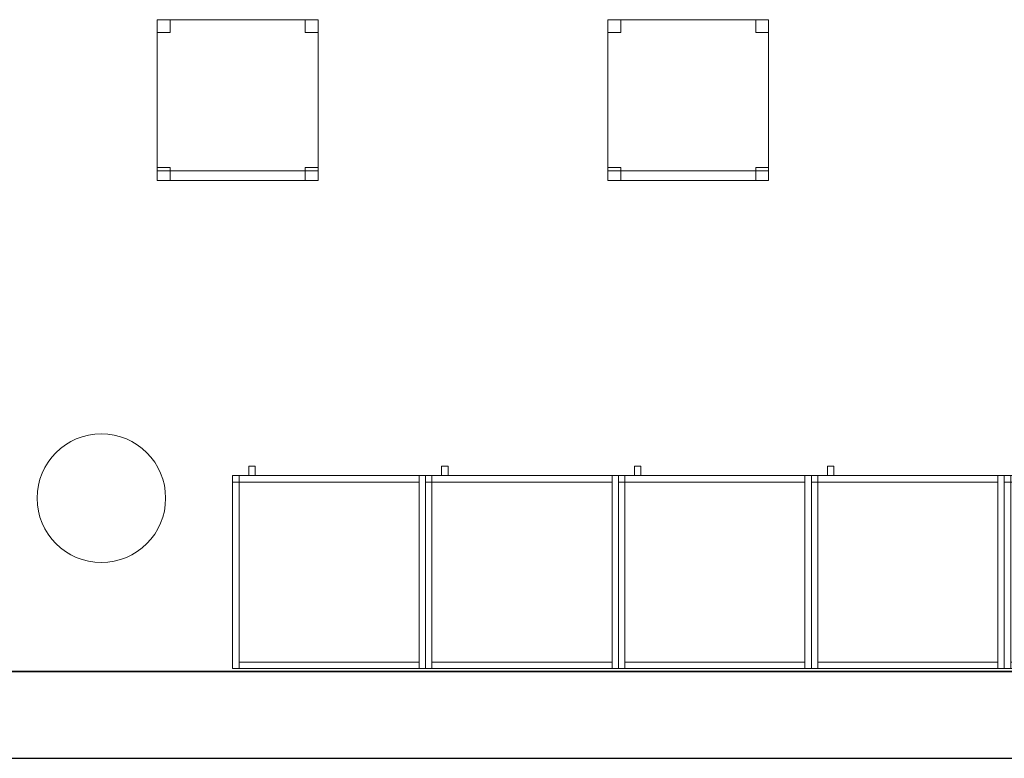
# Model space of a CAD drawing. Header units: metres. Extents: x 397.7 to 427.5, y 12.7 to 28.4.
# Tile 2 of 130: x 400.7 to 403.8, y 12.8 to 15.1. Entities that reach past the tile are written whole.
import ezdxf

# ---------------------------------------------------------------- set-up
doc = ezdxf.new("R2010")
doc.units = ezdxf.units.M
doc.layers.add('01_SUELOS', color=7, linetype='Continuous', lineweight=25, true_color=0x007f00)
for name, color, linetype, lineweight in [('02_MOBILIARIO', 7, 'Continuous', 18), ('A-COLS-____-MCUT', 7, 'Continuous', 18), ('A-COLS-____-OTLN', 7, 'Continuous', 18), ('A-DETL-____-MBND', 7, 'Continuous', 18), ('A-WALL-____-MCUT', 7, 'Continuous', 25), ('A-WALL-____-OTLN', 7, 'Continuous', 25), ('Mobiliario', 7, 'Continuous', 18)]:
    doc.layers.add(name, color=color, linetype=linetype, lineweight=lineweight)

# ---------------------------------------------------------------- blocks, each defined once
blk = doc.blocks.new('Family - Armai 60x60x60_P4-153703-07_CLI_AIRE_P4')
at = {"layer": 'A-DETL-____-MBND', "color": 253, "true_color": 0xaaaaaa}
for p, q in [((0.05, 0.6), (0.05, 0.63)), ((0.05, 0.63), (0.07, 0.63)), ((0.05, 0.6), (0.05, 0.63)), ((0.07, 0.63), (0.05, 0.63)), ((0.07, 0.63), (0.07, 0.6)), ((0.07, 0.6), (0.07, 0.63)), ((0, 0.6), (0.6, 0.6)), ((0.6, 0.6), (0, 0.6)), ((0, 0), (0, 0.6)), ((0, 0.6), (0, 0)), ((0, 0.6), (0.02, 0.6)), ((0.02, 0.6), (0, 0.6)), ((0, 0), (0, 0.6)), ((0, 0.6), (0, 0)), ((0, 0.6), (0.6, 0.6)), ((0.6, 0.6), (0, 0.6)), ((0, 0), (0, 0.6)), ((0, 0.6), (0, 0)), ((0, 0.58), (0, 0.6)), ((0, 0.6), (0, 0.58)), ((0, 0.6), (0.02, 0.6)), ((0.02, 0.6), (0, 0.6)), ((0.02, 0.58), (0.02, 0.6)), ((0.02, 0.6), (0.58, 0.6)), ((0.02, 0.58), (0.02, 0.6)), ((0.58, 0.6), (0.02, 0.6)), ((0.02, 0.6), (0.02, 0)), ((0.02, 0), (0.02, 0.6)), ((0.02, 0.6), (0.02, 0.58)), ((0.02, 0.6), (0.02, 0.58)), ((0.07, 0.6), (0.05, 0.6)), ((0.05, 0.6), (0.07, 0.6)), ((0.58, 0.6), (0.58, 0.58)), ((0.58, 0.58), (0.58, 0.6)), ((0.58, 0.6), (0.6, 0.6)), ((0.6, 0.6), (0.58, 0.6)), ((0.58, 0), (0.58, 0.6)), ((0.58, 0.6), (0.58, 0)), ((0.6, 0.6), (0.6, 0)), ((0.6, 0), (0.6, 0.6)), ((0.6, 0.6), (0.6, 0)), ((0.6, 0), (0.6, 0.6)), ((0.6, 0.6), (0.6, 0)), ((0.6, 0), (0.6, 0.6)), ((0.02, 0.58), (0, 0.58)), ((0, 0.58), (0.02, 0.58)), ((0.58, 0.58), (0.02, 0.58)), ((0.02, 0.58), (0.58, 0.58)), ((0.6, 0), (0, 0)), ((0, 0), (0.6, 0)), ((0.02, 0), (0, 0)), ((0.02, 0), (0, 0)), ((0.6, 0), (0, 0)), ((0, 0), (0.6, 0)), ((0.02, 0), (0.02, 0.02)), ((0.02, 0.02), (0.58, 0.02)), ((0.02, 0), (0.02, 0.02)), ((0.58, 0.02), (0.02, 0.02)), ((0.58, 0), (0.02, 0)), ((0.02, 0), (0.58, 0)), ((0.58, 0.02), (0.58, 0)), ((0.58, 0), (0.58, 0.02)), ((0.6, 0), (0.58, 0)), ((0.6, 0), (0.58, 0))]:
    blk.add_line(p, q, dxfattribs=at)
blk = doc.blocks.new('Family - Armai 60x60x60_P4-153759-07_CLI_AIRE_P4')
at = {"layer": 'A-DETL-____-MBND', "color": 253, "true_color": 0xaaaaaa}
for p, q in [((0.05, 0.6), (0.05, 0.63)), ((0.05, 0.63), (0.07, 0.63)), ((0.05, 0.6), (0.05, 0.63)), ((0.07, 0.63), (0.05, 0.63)), ((0.07, 0.63), (0.07, 0.6)), ((0.07, 0.6), (0.07, 0.63)), ((0, 0.6), (0.6, 0.6)), ((0.6, 0.6), (0, 0.6)), ((0, 0), (0, 0.6)), ((0, 0.6), (0, 0)), ((0, 0.58), (0, 0.6)), ((0, 0.6), (0, 0.58)), ((0, 0.6), (0.02, 0.6)), ((0.02, 0.6), (0, 0.6)), ((0, 0.6), (0.6, 0.6)), ((0.6, 0.6), (0, 0.6)), ((0, 0), (0, 0.6)), ((0, 0.6), (0, 0)), ((0, 0.6), (0.02, 0.6)), ((0.02, 0.6), (0, 0.6)), ((0, 0), (0, 0.6)), ((0, 0.6), (0, 0)), ((0.02, 0.58), (0.02, 0.6)), ((0.02, 0.6), (0.58, 0.6)), ((0.02, 0.58), (0.02, 0.6)), ((0.58, 0.6), (0.02, 0.6)), ((0.02, 0.6), (0.02, 0.58)), ((0.02, 0.6), (0.02, 0.58)), ((0.02, 0.6), (0.02, 0)), ((0.02, 0), (0.02, 0.6)), ((0.07, 0.6), (0.05, 0.6)), ((0.05, 0.6), (0.07, 0.6)), ((0.58, 0.6), (0.58, 0.58)), ((0.58, 0.58), (0.58, 0.6)), ((0.58, 0.6), (0.6, 0.6)), ((0.6, 0.6), (0.58, 0.6)), ((0.58, 0), (0.58, 0.6)), ((0.58, 0.6), (0.58, 0)), ((0.6, 0.6), (0.6, 0)), ((0.6, 0), (0.6, 0.6)), ((0.6, 0.6), (0.6, 0)), ((0.6, 0), (0.6, 0.6)), ((0.6, 0.6), (0.6, 0)), ((0.6, 0), (0.6, 0.6)), ((0.02, 0.58), (0, 0.58)), ((0, 0.58), (0.02, 0.58)), ((0.58, 0.58), (0.02, 0.58)), ((0.02, 0.58), (0.58, 0.58)), ((0.6, 0), (0, 0)), ((0, 0), (0.6, 0)), ((0.6, 0), (0, 0)), ((0, 0), (0.6, 0)), ((0.02, 0), (0, 0)), ((0.02, 0), (0, 0)), ((0.02, 0), (0.02, 0.02)), ((0.02, 0.02), (0.58, 0.02)), ((0.02, 0), (0.02, 0.02)), ((0.58, 0.02), (0.02, 0.02)), ((0.58, 0), (0.02, 0)), ((0.02, 0), (0.58, 0)), ((0.58, 0.02), (0.58, 0)), ((0.58, 0), (0.58, 0.02)), ((0.6, 0), (0.58, 0)), ((0.6, 0), (0.58, 0))]:
    blk.add_line(p, q, dxfattribs=at)
blk = doc.blocks.new('Family - Armai 60x60x60_P4-153880-07_CLI_AIRE_P4')
at = {"layer": '02_MOBILIARIO', "color": 253, "true_color": 0xaaaaaa}
for p, q in [((0, 0.6), (0, 0.58)), ((0, 0.6), (0.02, 0.6)), ((0.02, 0.6), (0, 0.6)), ((0, 0), (0, 0.6)), ((0, 0.6), (0.6, 0.6)), ((0.6, 0.6), (0, 0.6)), ((0, 0), (0, 0.6)), ((0, 0.6), (0, 0)), ((0.02, 0.6), (0.02, 0.58)), ((0.02, 0.6), (0.02, 0)), ((0.02, 0.58), (0.02, 0.6)), ((0.02, 0.6), (0.58, 0.6)), ((0.6, 0.6), (0.58, 0.6)), ((0.58, 0), (0.58, 0.6)), ((0.58, 0.58), (0.58, 0.6)), ((0.6, 0.6), (0.6, 0)), ((0.6, 0.6), (0.6, 0)), ((0.6, 0), (0.6, 0.6)), ((0.02, 0.58), (0, 0.58)), ((0.58, 0.58), (0.02, 0.58)), ((0.02, 0), (0, 0)), ((0.6, 0), (0, 0)), ((0, 0), (0.6, 0)), ((0.02, 0), (0.02, 0.02)), ((0.02, 0.02), (0.58, 0.02)), ((0.58, 0), (0.02, 0)), ((0.58, 0), (0.58, 0.02)), ((0.6, 0), (0.58, 0))]:
    blk.add_line(p, q, dxfattribs=at)
at = {"layer": 'Mobiliario', "color": 253, "true_color": 0xaaaaaa}
for p, q in [((0, 0.6), (0, 0.58)), ((0.02, 0.6), (0, 0.6)), ((0.02, 0.6), (0, 0.6)), ((0, 0.6), (0, 0)), ((0.02, 0.58), (0.02, 0.6)), ((0.02, 0), (0.02, 0.6)), ((0.58, 0.6), (0.02, 0.6)), ((0.02, 0.6), (0.02, 0.58)), ((0.6, 0.6), (0.58, 0.6)), ((0.58, 0.6), (0.58, 0)), ((0.58, 0.58), (0.58, 0.6)), ((0.6, 0), (0.6, 0.6)), ((0, 0.58), (0.02, 0.58)), ((0.02, 0.58), (0.58, 0.58)), ((0, 0), (0.02, 0)), ((0.58, 0.02), (0.02, 0.02)), ((0.02, 0.02), (0.02, 0)), ((0.02, 0), (0.58, 0)), ((0.58, 0), (0.58, 0.02)), ((0.58, 0), (0.6, 0))]:
    blk.add_line(p, q, dxfattribs=at)
blk = doc.blocks.new('Family - Armai 60x60x60_P4-153941-07_CLI_AIRE_P4')
at = {"layer": 'A-DETL-____-MBND', "color": 253, "true_color": 0xaaaaaa}
for p, q in [((0.05, 0.6), (0.05, 0.63)), ((0.05, 0.63), (0.07, 0.63)), ((0.05, 0.6), (0.05, 0.63)), ((0.07, 0.63), (0.05, 0.63)), ((0.07, 0.63), (0.07, 0.6)), ((0.07, 0.6), (0.07, 0.63)), ((0, 0.58), (0, 0.6)), ((0, 0.6), (0, 0.58)), ((0, 0.6), (0.02, 0.6)), ((0.02, 0.6), (0, 0.6)), ((0, 0.6), (0.02, 0.6)), ((0.02, 0.6), (0, 0.6)), ((0, 0), (0, 0.6)), ((0, 0.6), (0, 0)), ((0, 0.6), (0.6, 0.6)), ((0.6, 0.6), (0, 0.6)), ((0, 0), (0, 0.6)), ((0, 0.6), (0, 0)), ((0, 0.6), (0.6, 0.6)), ((0.6, 0.6), (0, 0.6)), ((0, 0), (0, 0.6)), ((0, 0.6), (0, 0)), ((0.02, 0.6), (0.02, 0.58)), ((0.02, 0.6), (0.02, 0.58)), ((0.02, 0.6), (0.02, 0)), ((0.02, 0), (0.02, 0.6)), ((0.02, 0.58), (0.02, 0.6)), ((0.02, 0.6), (0.58, 0.6)), ((0.02, 0.58), (0.02, 0.6)), ((0.58, 0.6), (0.02, 0.6)), ((0.07, 0.6), (0.05, 0.6)), ((0.05, 0.6), (0.07, 0.6)), ((0.58, 0.6), (0.6, 0.6)), ((0.6, 0.6), (0.58, 0.6)), ((0.58, 0), (0.58, 0.6)), ((0.58, 0.6), (0.58, 0)), ((0.58, 0.6), (0.58, 0.58)), ((0.58, 0.58), (0.58, 0.6)), ((0.6, 0.6), (0.6, 0)), ((0.6, 0), (0.6, 0.6)), ((0.6, 0.6), (0.6, 0)), ((0.6, 0), (0.6, 0.6)), ((0.6, 0.6), (0.6, 0)), ((0.6, 0), (0.6, 0.6)), ((0.02, 0.58), (0, 0.58)), ((0, 0.58), (0.02, 0.58)), ((0.58, 0.58), (0.02, 0.58)), ((0.02, 0.58), (0.58, 0.58)), ((0.02, 0), (0, 0)), ((0.02, 0), (0, 0)), ((0.6, 0), (0, 0)), ((0, 0), (0.6, 0)), ((0.6, 0), (0, 0)), ((0, 0), (0.6, 0)), ((0.02, 0), (0.02, 0.02)), ((0.02, 0.02), (0.58, 0.02)), ((0.02, 0), (0.02, 0.02)), ((0.58, 0.02), (0.02, 0.02)), ((0.58, 0), (0.02, 0)), ((0.02, 0), (0.58, 0)), ((0.58, 0.02), (0.58, 0)), ((0.58, 0), (0.58, 0.02)), ((0.6, 0), (0.58, 0)), ((0.6, 0), (0.58, 0))]:
    blk.add_line(p, q, dxfattribs=at)
blk = doc.blocks.new('Family - Armai 60x60x60_P4-153981-07_CLI_AIRE_P4')
at = {"layer": 'A-DETL-____-MBND', "color": 253, "true_color": 0xaaaaaa}
for p, q in [((0.05, 0.6), (0.05, 0.63)), ((0.05, 0.63), (0.07, 0.63)), ((0.05, 0.6), (0.05, 0.63)), ((0.07, 0.63), (0.05, 0.63)), ((0.07, 0.63), (0.07, 0.6)), ((0.07, 0.6), (0.07, 0.63)), ((0, 0.6), (0.6, 0.6)), ((0.6, 0.6), (0, 0.6)), ((0, 0), (0, 0.6)), ((0, 0.6), (0, 0)), ((0, 0.58), (0, 0.6)), ((0, 0.6), (0, 0.58)), ((0, 0.6), (0.02, 0.6)), ((0.02, 0.6), (0, 0.6)), ((0, 0.6), (0.6, 0.6)), ((0.6, 0.6), (0, 0.6)), ((0, 0), (0, 0.6)), ((0, 0.6), (0, 0)), ((0, 0.6), (0.02, 0.6)), ((0.02, 0.6), (0, 0.6)), ((0, 0), (0, 0.6)), ((0, 0.6), (0, 0)), ((0.02, 0.58), (0.02, 0.6)), ((0.02, 0.6), (0.58, 0.6)), ((0.02, 0.58), (0.02, 0.6)), ((0.58, 0.6), (0.02, 0.6)), ((0.02, 0.6), (0.02, 0.58)), ((0.02, 0.6), (0.02, 0.58)), ((0.02, 0.6), (0.02, 0)), ((0.02, 0), (0.02, 0.6)), ((0.07, 0.6), (0.05, 0.6)), ((0.05, 0.6), (0.07, 0.6)), ((0.58, 0.6), (0.6, 0.6)), ((0.6, 0.6), (0.58, 0.6)), ((0.58, 0), (0.58, 0.6)), ((0.58, 0.6), (0.58, 0)), ((0.58, 0.6), (0.58, 0.58)), ((0.58, 0.58), (0.58, 0.6)), ((0.6, 0.6), (0.6, 0)), ((0.6, 0), (0.6, 0.6)), ((0.6, 0.6), (0.6, 0)), ((0.6, 0), (0.6, 0.6)), ((0.6, 0.6), (0.6, 0)), ((0.6, 0), (0.6, 0.6)), ((0.02, 0.58), (0, 0.58)), ((0, 0.58), (0.02, 0.58)), ((0.58, 0.58), (0.02, 0.58)), ((0.02, 0.58), (0.58, 0.58)), ((0.6, 0), (0, 0)), ((0, 0), (0.6, 0)), ((0.6, 0), (0, 0)), ((0, 0), (0.6, 0)), ((0.02, 0), (0, 0)), ((0.02, 0), (0, 0)), ((0.02, 0), (0.02, 0.02)), ((0.02, 0.02), (0.58, 0.02)), ((0.02, 0), (0.02, 0.02)), ((0.58, 0.02), (0.02, 0.02)), ((0.58, 0), (0.02, 0)), ((0.02, 0), (0.58, 0)), ((0.58, 0.02), (0.58, 0)), ((0.58, 0), (0.58, 0.02)), ((0.6, 0), (0.58, 0)), ((0.6, 0), (0.58, 0))]:
    blk.add_line(p, q, dxfattribs=at)
blk = doc.blocks.new('Family - Armai 60x60x60_P4-154011-07_CLI_AIRE_P4')
at = {"layer": 'A-DETL-____-MBND', "color": 253, "true_color": 0xaaaaaa}
for p, q in [((0.05, 0.6), (0.05, 0.63)), ((0.05, 0.63), (0.07, 0.63)), ((0.05, 0.6), (0.05, 0.63)), ((0.07, 0.63), (0.05, 0.63)), ((0.07, 0.63), (0.07, 0.6)), ((0.07, 0.6), (0.07, 0.63)), ((0, 0.6), (0.6, 0.6)), ((0.6, 0.6), (0, 0.6)), ((0, 0), (0, 0.6)), ((0, 0.6), (0, 0)), ((0, 0.58), (0, 0.6)), ((0, 0.6), (0, 0.58)), ((0, 0.6), (0.02, 0.6)), ((0.02, 0.6), (0, 0.6)), ((0, 0.6), (0.6, 0.6)), ((0.6, 0.6), (0, 0.6)), ((0, 0), (0, 0.6)), ((0, 0.6), (0, 0)), ((0, 0.6), (0.02, 0.6)), ((0.02, 0.6), (0, 0.6)), ((0, 0), (0, 0.6)), ((0, 0.6), (0, 0)), ((0.02, 0.6), (0.02, 0.58)), ((0.02, 0.6), (0.02, 0.58)), ((0.02, 0.58), (0.02, 0.6)), ((0.02, 0.6), (0.58, 0.6)), ((0.02, 0.58), (0.02, 0.6)), ((0.58, 0.6), (0.02, 0.6)), ((0.02, 0.6), (0.02, 0)), ((0.02, 0), (0.02, 0.6)), ((0.07, 0.6), (0.05, 0.6)), ((0.05, 0.6), (0.07, 0.6)), ((0.58, 0.6), (0.58, 0.58)), ((0.58, 0.58), (0.58, 0.6)), ((0.58, 0.6), (0.6, 0.6)), ((0.6, 0.6), (0.58, 0.6)), ((0.58, 0), (0.58, 0.6)), ((0.58, 0.6), (0.58, 0)), ((0.6, 0.6), (0.6, 0)), ((0.6, 0), (0.6, 0.6)), ((0.6, 0.6), (0.6, 0)), ((0.6, 0), (0.6, 0.6)), ((0.6, 0.6), (0.6, 0)), ((0.6, 0), (0.6, 0.6)), ((0.02, 0.58), (0, 0.58)), ((0, 0.58), (0.02, 0.58)), ((0.58, 0.58), (0.02, 0.58)), ((0.02, 0.58), (0.58, 0.58)), ((0.6, 0), (0, 0)), ((0, 0), (0.6, 0)), ((0.6, 0), (0, 0)), ((0, 0), (0.6, 0)), ((0.02, 0), (0, 0)), ((0.02, 0), (0, 0)), ((0.02, 0), (0.02, 0.02)), ((0.02, 0.02), (0.58, 0.02)), ((0.02, 0), (0.02, 0.02)), ((0.58, 0.02), (0.02, 0.02)), ((0.58, 0), (0.02, 0)), ((0.02, 0), (0.58, 0)), ((0.58, 0.02), (0.58, 0)), ((0.58, 0), (0.58, 0.02)), ((0.6, 0), (0.58, 0)), ((0.6, 0), (0.58, 0))]:
    blk.add_line(p, q, dxfattribs=at)
blk = doc.blocks.new('Family - Armai 60x60x60_P4-154033-07_CLI_AIRE_P4')
at = {"layer": '02_MOBILIARIO', "color": 253, "true_color": 0xaaaaaa}
for p, q in [((0, 0.6), (0, 0.58)), ((0, 0.6), (0.02, 0.6)), ((0.02, 0.6), (0, 0.6)), ((0, 0), (0, 0.6)), ((0, 0.6), (0.6, 0.6)), ((0.6, 0.6), (0, 0.6)), ((0, 0), (0, 0.6)), ((0, 0.6), (0, 0)), ((0.02, 0.6), (0.02, 0.58)), ((0.02, 0.58), (0.02, 0.6)), ((0.02, 0.6), (0.58, 0.6)), ((0.02, 0.6), (0.02, 0)), ((0.58, 0.58), (0.58, 0.6)), ((0.6, 0.6), (0.58, 0.6)), ((0.58, 0), (0.58, 0.6)), ((0.6, 0.6), (0.6, 0)), ((0.6, 0.6), (0.6, 0)), ((0.6, 0), (0.6, 0.6)), ((0.02, 0.58), (0, 0.58)), ((0.58, 0.58), (0.02, 0.58)), ((0.02, 0), (0, 0)), ((0.6, 0), (0, 0)), ((0, 0), (0.6, 0)), ((0.02, 0), (0.02, 0.02)), ((0.02, 0.02), (0.58, 0.02)), ((0.58, 0), (0.02, 0)), ((0.58, 0), (0.58, 0.02)), ((0.6, 0), (0.58, 0))]:
    blk.add_line(p, q, dxfattribs=at)
at = {"layer": 'Mobiliario', "color": 253, "true_color": 0xaaaaaa}
for p, q in [((0, 0.6), (0, 0.58)), ((0.02, 0.6), (0, 0.6)), ((0.02, 0.6), (0, 0.6)), ((0, 0.6), (0, 0)), ((0.02, 0.58), (0.02, 0.6)), ((0.58, 0.6), (0.02, 0.6)), ((0.02, 0.6), (0.02, 0.58)), ((0.02, 0), (0.02, 0.6)), ((0.58, 0.58), (0.58, 0.6)), ((0.6, 0.6), (0.58, 0.6)), ((0.58, 0.6), (0.58, 0)), ((0.6, 0), (0.6, 0.6)), ((0, 0.58), (0.02, 0.58)), ((0.02, 0.58), (0.58, 0.58)), ((0, 0), (0.02, 0)), ((0.58, 0.02), (0.02, 0.02)), ((0.02, 0.02), (0.02, 0)), ((0.02, 0), (0.58, 0)), ((0.58, 0), (0.58, 0.02)), ((0.58, 0), (0.6, 0))]:
    blk.add_line(p, q, dxfattribs=at)
blk = doc.blocks.new('Family - Armai 60x60x60_P4-154128-07_CLI_AIRE_P4')
at = {"layer": '02_MOBILIARIO', "color": 253, "true_color": 0xaaaaaa}
for p, q in [((0, 0.6), (0.6, 0.6)), ((0.6, 0.6), (0, 0.6)), ((0, 0), (0, 0.6)), ((0, 0.6), (0, 0)), ((0.02, 0.6), (0, 0.6)), ((0, 0), (0, 0.6)), ((0, 0.6), (0, 0.58)), ((0, 0.6), (0.02, 0.6)), ((0.02, 0.58), (0.02, 0.6)), ((0.02, 0.6), (0.58, 0.6)), ((0.02, 0.6), (0.02, 0)), ((0.02, 0.6), (0.02, 0.58)), ((0.6, 0.6), (0.58, 0.6)), ((0.58, 0), (0.58, 0.6)), ((0.58, 0.58), (0.58, 0.6)), ((0.6, 0.6), (0.6, 0)), ((0.6, 0.6), (0.6, 0)), ((0.6, 0), (0.6, 0.6)), ((0.02, 0.58), (0, 0.58)), ((0.58, 0.58), (0.02, 0.58)), ((0.6, 0), (0, 0)), ((0, 0), (0.6, 0)), ((0.02, 0), (0, 0)), ((0.02, 0), (0.02, 0.02)), ((0.02, 0.02), (0.58, 0.02)), ((0.58, 0), (0.02, 0)), ((0.58, 0), (0.58, 0.02)), ((0.6, 0), (0.58, 0))]:
    blk.add_line(p, q, dxfattribs=at)
at = {"layer": 'Mobiliario', "color": 253, "true_color": 0xaaaaaa}
for p, q in [((0.02, 0.6), (0, 0.6)), ((0, 0.6), (0, 0)), ((0, 0.6), (0, 0.58)), ((0.02, 0.6), (0, 0.6)), ((0.58, 0.6), (0.02, 0.6)), ((0.02, 0.6), (0.02, 0.58)), ((0.02, 0), (0.02, 0.6)), ((0.02, 0.58), (0.02, 0.6)), ((0.6, 0.6), (0.58, 0.6)), ((0.58, 0.6), (0.58, 0)), ((0.58, 0.58), (0.58, 0.6)), ((0.6, 0), (0.6, 0.6)), ((0, 0.58), (0.02, 0.58)), ((0.02, 0.58), (0.58, 0.58)), ((0, 0), (0.02, 0)), ((0.58, 0.02), (0.02, 0.02)), ((0.02, 0.02), (0.02, 0)), ((0.02, 0), (0.58, 0)), ((0.58, 0), (0.58, 0.02)), ((0.58, 0), (0.6, 0))]:
    blk.add_line(p, q, dxfattribs=at)
blk = doc.blocks.new('Family - Mur P4-154190-07_CLI_AIRE_P4')
at = {"layer": 'A-WALL-____-MCUT', "color": 253, "true_color": 0xaaaaaa}
for p, q in [((25.4717, 0.27), (0.0535, 0.27)), ((0, 0), (25.4157, 0))]:
    blk.add_line(p, q, dxfattribs=at)
at = {"layer": 'A-WALL-____-OTLN', "color": 253, "true_color": 0xaaaaaa}
for p, q in [((25.4717, 0.27), (0.0535, 0.27)), ((0, 0), (25.4157, 0))]:
    blk.add_line(p, q, dxfattribs=at)
at = {"layer": 'A-WALL-____-OTLN', "color": 253, "lineweight": 18, "true_color": 0xaaaaaa}
blk.add_line((0, 0), (25.4157, 0), dxfattribs=at)
blk = doc.blocks.new('Family - Armai 60x60x60_P4-154202-07_CLI_AIRE_P4')
at = {"layer": '02_MOBILIARIO', "color": 253, "true_color": 0xaaaaaa}
for p, q in [((0.02, 0.6), (0, 0.6)), ((0, 0), (0, 0.6)), ((0, 0.6), (0.6, 0.6)), ((0.6, 0.6), (0, 0.6)), ((0, 0), (0, 0.6)), ((0, 0.6), (0, 0)), ((0, 0.6), (0, 0.58)), ((0, 0.6), (0.02, 0.6)), ((0.02, 0.6), (0.02, 0)), ((0.02, 0.6), (0.02, 0.58)), ((0.02, 0.58), (0.02, 0.6)), ((0.02, 0.6), (0.58, 0.6)), ((0.58, 0.58), (0.58, 0.6)), ((0.6, 0.6), (0.58, 0.6)), ((0.58, 0), (0.58, 0.6)), ((0.6, 0.6), (0.6, 0)), ((0.6, 0), (0.6, 0.6)), ((0.6, 0.6), (0.6, 0)), ((0.02, 0.58), (0, 0.58)), ((0.58, 0.58), (0.02, 0.58)), ((0.02, 0), (0, 0)), ((0.6, 0), (0, 0)), ((0, 0), (0.6, 0)), ((0.02, 0), (0.02, 0.02)), ((0.02, 0.02), (0.58, 0.02)), ((0.58, 0), (0.02, 0)), ((0.58, 0), (0.58, 0.02)), ((0.6, 0), (0.58, 0))]:
    blk.add_line(p, q, dxfattribs=at)
at = {"layer": 'Mobiliario', "color": 253, "true_color": 0xaaaaaa}
for p, q in [((0.02, 0.6), (0, 0.6)), ((0, 0.6), (0, 0)), ((0, 0.6), (0, 0.58)), ((0.02, 0.6), (0, 0.6)), ((0.02, 0), (0.02, 0.6)), ((0.02, 0.58), (0.02, 0.6)), ((0.58, 0.6), (0.02, 0.6)), ((0.02, 0.6), (0.02, 0.58)), ((0.58, 0.58), (0.58, 0.6)), ((0.6, 0.6), (0.58, 0.6)), ((0.58, 0.6), (0.58, 0)), ((0.6, 0), (0.6, 0.6)), ((0, 0.58), (0.02, 0.58)), ((0.02, 0.58), (0.58, 0.58)), ((0, 0), (0.02, 0)), ((0.58, 0.02), (0.02, 0.02)), ((0.02, 0.02), (0.02, 0)), ((0.02, 0), (0.58, 0)), ((0.58, 0), (0.58, 0.02)), ((0.58, 0), (0.6, 0))]:
    blk.add_line(p, q, dxfattribs=at)
blk = doc.blocks.new('Family - Armai 60x60x60_P4-154215-07_CLI_AIRE_P4')
at = {"layer": '02_MOBILIARIO', "color": 253, "true_color": 0xaaaaaa}
for p, q in [((0, 0.6), (0.6, 0.6)), ((0.6, 0.6), (0, 0.6)), ((0, 0), (0, 0.6)), ((0, 0.6), (0, 0)), ((0.02, 0.6), (0, 0.6)), ((0, 0), (0, 0.6)), ((0, 0.6), (0, 0.58)), ((0, 0.6), (0.02, 0.6)), ((0.02, 0.58), (0.02, 0.6)), ((0.02, 0.6), (0.58, 0.6)), ((0.02, 0.6), (0.02, 0)), ((0.02, 0.6), (0.02, 0.58)), ((0.58, 0.58), (0.58, 0.6)), ((0.6, 0.6), (0.58, 0.6)), ((0.58, 0), (0.58, 0.6)), ((0.6, 0.6), (0.6, 0)), ((0.6, 0), (0.6, 0.6)), ((0.6, 0.6), (0.6, 0)), ((0.02, 0.58), (0, 0.58)), ((0.58, 0.58), (0.02, 0.58)), ((0.6, 0), (0, 0)), ((0, 0), (0.6, 0)), ((0.02, 0), (0, 0)), ((0.02, 0), (0.02, 0.02)), ((0.02, 0.02), (0.58, 0.02)), ((0.58, 0), (0.02, 0)), ((0.58, 0), (0.58, 0.02)), ((0.6, 0), (0.58, 0))]:
    blk.add_line(p, q, dxfattribs=at)
at = {"layer": 'Mobiliario', "color": 253, "true_color": 0xaaaaaa}
for p, q in [((0.02, 0.6), (0, 0.6)), ((0, 0.6), (0, 0)), ((0, 0.6), (0, 0.58)), ((0.02, 0.6), (0, 0.6)), ((0.58, 0.6), (0.02, 0.6)), ((0.02, 0.6), (0.02, 0.58)), ((0.02, 0), (0.02, 0.6)), ((0.02, 0.58), (0.02, 0.6)), ((0.58, 0.58), (0.58, 0.6)), ((0.6, 0.6), (0.58, 0.6)), ((0.58, 0.6), (0.58, 0)), ((0.6, 0), (0.6, 0.6)), ((0, 0.58), (0.02, 0.58)), ((0.02, 0.58), (0.58, 0.58)), ((0, 0), (0.02, 0)), ((0.58, 0.02), (0.02, 0.02)), ((0.02, 0.02), (0.02, 0)), ((0.02, 0), (0.58, 0)), ((0.58, 0), (0.58, 0.02)), ((0.58, 0), (0.6, 0))]:
    blk.add_line(p, q, dxfattribs=at)
blk = doc.blocks.new('Family - Armai 60x60x60_P4-154371-07_CLI_AIRE_P4')
at = {"layer": 'A-DETL-____-MBND', "color": 253, "true_color": 0xaaaaaa}
for p, q in [((0.05, 0.6), (0.05, 0.63)), ((0.05, 0.63), (0.07, 0.63)), ((0.05, 0.6), (0.05, 0.63)), ((0.07, 0.63), (0.05, 0.63)), ((0.07, 0.63), (0.07, 0.6)), ((0.07, 0.6), (0.07, 0.63)), ((0, 0.6), (0.6, 0.6)), ((0.6, 0.6), (0, 0.6)), ((0, 0), (0, 0.6)), ((0, 0.6), (0, 0)), ((0, 0.58), (0, 0.6)), ((0, 0.6), (0, 0.58)), ((0, 0.6), (0.02, 0.6)), ((0.02, 0.6), (0, 0.6)), ((0, 0.6), (0.02, 0.6)), ((0.02, 0.6), (0, 0.6)), ((0, 0), (0, 0.6)), ((0, 0.6), (0, 0)), ((0, 0.6), (0.6, 0.6)), ((0.6, 0.6), (0, 0.6)), ((0, 0), (0, 0.6)), ((0, 0.6), (0, 0)), ((0.02, 0.58), (0.02, 0.6)), ((0.02, 0.6), (0.58, 0.6)), ((0.02, 0.58), (0.02, 0.6)), ((0.58, 0.6), (0.02, 0.6)), ((0.02, 0.6), (0.02, 0.58)), ((0.02, 0.6), (0.02, 0.58)), ((0.02, 0.6), (0.02, 0)), ((0.02, 0), (0.02, 0.6)), ((0.07, 0.6), (0.05, 0.6)), ((0.05, 0.6), (0.07, 0.6)), ((0.58, 0.6), (0.58, 0.58)), ((0.58, 0.58), (0.58, 0.6)), ((0.58, 0.6), (0.6, 0.6)), ((0.6, 0.6), (0.58, 0.6)), ((0.58, 0), (0.58, 0.6)), ((0.58, 0.6), (0.58, 0)), ((0.6, 0.6), (0.6, 0)), ((0.6, 0), (0.6, 0.6)), ((0.6, 0.6), (0.6, 0)), ((0.6, 0), (0.6, 0.6)), ((0.6, 0.6), (0.6, 0)), ((0.6, 0), (0.6, 0.6)), ((0.02, 0.58), (0, 0.58)), ((0, 0.58), (0.02, 0.58)), ((0.58, 0.58), (0.02, 0.58)), ((0.02, 0.58), (0.58, 0.58)), ((0.6, 0), (0, 0)), ((0, 0), (0.6, 0)), ((0.02, 0), (0, 0)), ((0.02, 0), (0, 0)), ((0.6, 0), (0, 0)), ((0, 0), (0.6, 0)), ((0.02, 0), (0.02, 0.02)), ((0.02, 0.02), (0.58, 0.02)), ((0.02, 0), (0.02, 0.02)), ((0.58, 0.02), (0.02, 0.02)), ((0.58, 0), (0.02, 0)), ((0.02, 0), (0.58, 0)), ((0.58, 0.02), (0.58, 0)), ((0.58, 0), (0.58, 0.02)), ((0.6, 0), (0.58, 0)), ((0.6, 0), (0.58, 0))]:
    blk.add_line(p, q, dxfattribs=at)
blk = doc.blocks.new('Family - Cadira d_Oficina_P4-154418-07_CLI_AIRE_P4')
at = {"layer": 'A-DETL-____-MBND', "color": 253, "true_color": 0xaaaaaa}
for p, q in [((0, 0.46), (0, 0.5)), ((0, 0.5), (0.04, 0.5)), ((0.04, 0.5), (0, 0.5)), ((0, 0.5), (0, 0.46)), ((0, 0.5), (0.5, 0.5)), ((0, 0), (0, 0.5)), ((0.5, 0.5), (0, 0.5)), ((0, 0.5), (0, 0)), ((0.04, 0.5), (0.04, 0.46)), ((0.04, 0.46), (0.04, 0.5)), ((0.46, 0.46), (0.46, 0.5)), ((0.46, 0.5), (0.5, 0.5)), ((0.5, 0.5), (0.46, 0.5)), ((0.46, 0.5), (0.46, 0.46)), ((0.5, 0.5), (0.5, 0.46)), ((0.5, 0.46), (0.5, 0.5)), ((0.5, 0.5), (0.5, 0)), ((0.5, 0), (0.5, 0.5)), ((0.04, 0.46), (0, 0.46)), ((0, 0.46), (0.04, 0.46)), ((0.5, 0.46), (0.46, 0.46)), ((0.46, 0.46), (0.5, 0.46)), ((0, 0), (0, 0.04)), ((0, 0.04), (0.04, 0.04)), ((0.04, 0.04), (0, 0.04)), ((0, 0.04), (0, 0)), ((0.04, 0.04), (0.04, 0)), ((0.04, 0), (0.04, 0.04)), ((0.46, 0), (0.46, 0.04)), ((0.46, 0.04), (0.5, 0.04)), ((0.5, 0.04), (0.46, 0.04)), ((0.46, 0.04), (0.46, 0)), ((0.5, 0.04), (0.5, 0)), ((0.5, 0), (0.5, 0.04)), ((0, 0), (0, 0.03)), ((0, 0.03), (0.5, 0.03)), ((0.5, 0.03), (0, 0.03)), ((0, 0.03), (0, 0)), ((0.5, 0), (0, 0)), ((0, 0), (0.5, 0)), ((0.04, 0), (0, 0)), ((0, 0), (0.04, 0)), ((0.5, 0), (0.46, 0)), ((0.5, 0.03), (0.5, 0)), ((0.5, 0), (0.5, 0.03)), ((0, 0), (0.5, 0)), ((0.5, 0), (0, 0)), ((0.46, 0), (0.5, 0))]:
    blk.add_line(p, q, dxfattribs=at)
blk = doc.blocks.new('Family - Armai 60x60x60_P4-154459-07_CLI_AIRE_P4')
at = {"layer": 'A-DETL-____-MBND', "color": 253, "true_color": 0xaaaaaa}
for p, q in [((0.05, 0.6), (0.05, 0.63)), ((0.05, 0.63), (0.07, 0.63)), ((0.05, 0.6), (0.05, 0.63)), ((0.07, 0.63), (0.05, 0.63)), ((0.07, 0.63), (0.07, 0.6)), ((0.07, 0.6), (0.07, 0.63)), ((0, 0.6), (0.02, 0.6)), ((0.02, 0.6), (0, 0.6)), ((0, 0), (0, 0.6)), ((0, 0.6), (0, 0)), ((0, 0.6), (0.6, 0.6)), ((0.6, 0.6), (0, 0.6)), ((0, 0), (0, 0.6)), ((0, 0.6), (0, 0)), ((0, 0.58), (0, 0.6)), ((0, 0.6), (0, 0.58)), ((0, 0.6), (0.02, 0.6)), ((0.02, 0.6), (0, 0.6)), ((0, 0.6), (0.6, 0.6)), ((0.6, 0.6), (0, 0.6)), ((0, 0), (0, 0.6)), ((0, 0.6), (0, 0)), ((0.02, 0.58), (0.02, 0.6)), ((0.02, 0.6), (0.58, 0.6)), ((0.02, 0.58), (0.02, 0.6)), ((0.58, 0.6), (0.02, 0.6)), ((0.02, 0.6), (0.02, 0)), ((0.02, 0), (0.02, 0.6)), ((0.02, 0.6), (0.02, 0.58)), ((0.02, 0.6), (0.02, 0.58)), ((0.07, 0.6), (0.05, 0.6)), ((0.05, 0.6), (0.07, 0.6)), ((0.58, 0.6), (0.58, 0.58)), ((0.58, 0.58), (0.58, 0.6)), ((0.58, 0.6), (0.6, 0.6)), ((0.6, 0.6), (0.58, 0.6)), ((0.58, 0), (0.58, 0.6)), ((0.58, 0.6), (0.58, 0)), ((0.6, 0.6), (0.6, 0)), ((0.6, 0), (0.6, 0.6)), ((0.6, 0.6), (0.6, 0)), ((0.6, 0), (0.6, 0.6)), ((0.6, 0.6), (0.6, 0)), ((0.6, 0), (0.6, 0.6)), ((0.02, 0.58), (0, 0.58)), ((0, 0.58), (0.02, 0.58)), ((0.58, 0.58), (0.02, 0.58)), ((0.02, 0.58), (0.58, 0.58)), ((0.02, 0), (0, 0)), ((0.02, 0), (0, 0)), ((0.6, 0), (0, 0)), ((0, 0), (0.6, 0)), ((0.6, 0), (0, 0)), ((0, 0), (0.6, 0)), ((0.02, 0), (0.02, 0.02)), ((0.02, 0.02), (0.58, 0.02)), ((0.02, 0), (0.02, 0.02)), ((0.58, 0.02), (0.02, 0.02)), ((0.58, 0), (0.02, 0)), ((0.02, 0), (0.58, 0)), ((0.58, 0.02), (0.58, 0)), ((0.58, 0), (0.58, 0.02)), ((0.6, 0), (0.58, 0)), ((0.6, 0), (0.58, 0))]:
    blk.add_line(p, q, dxfattribs=at)
blk = doc.blocks.new('Family - Cadira d_Oficina_P4-154464-07_CLI_AIRE_P4')
at = {"layer": 'A-DETL-____-MBND', "color": 253, "true_color": 0xaaaaaa}
for p, q in [((0, 0.46), (0, 0.5)), ((0, 0.5), (0.04, 0.5)), ((0.04, 0.5), (0, 0.5)), ((0, 0.5), (0, 0.46)), ((0, 0.5), (0.5, 0.5)), ((0, 0), (0, 0.5)), ((0.5, 0.5), (0, 0.5)), ((0, 0.5), (0, 0)), ((0.04, 0.5), (0.04, 0.46)), ((0.04, 0.46), (0.04, 0.5)), ((0.46, 0.46), (0.46, 0.5)), ((0.46, 0.5), (0.5, 0.5)), ((0.5, 0.5), (0.46, 0.5)), ((0.46, 0.5), (0.46, 0.46)), ((0.5, 0.5), (0.5, 0.46)), ((0.5, 0.46), (0.5, 0.5)), ((0.5, 0.5), (0.5, 0)), ((0.5, 0), (0.5, 0.5)), ((0.04, 0.46), (0, 0.46)), ((0, 0.46), (0.04, 0.46)), ((0.5, 0.46), (0.46, 0.46)), ((0.46, 0.46), (0.5, 0.46)), ((0, 0), (0, 0.04)), ((0, 0.04), (0.04, 0.04)), ((0.04, 0.04), (0, 0.04)), ((0, 0.04), (0, 0)), ((0.04, 0.04), (0.04, 0)), ((0.04, 0), (0.04, 0.04)), ((0.46, 0), (0.46, 0.04)), ((0.46, 0.04), (0.5, 0.04)), ((0.5, 0.04), (0.46, 0.04)), ((0.46, 0.04), (0.46, 0)), ((0.5, 0.04), (0.5, 0)), ((0.5, 0), (0.5, 0.04)), ((0, 0), (0, 0.03)), ((0, 0.03), (0.5, 0.03)), ((0.5, 0.03), (0, 0.03)), ((0, 0.03), (0, 0)), ((0.5, 0), (0, 0)), ((0.04, 0), (0, 0)), ((0, 0), (0.04, 0)), ((0, 0), (0.5, 0)), ((0.5, 0), (0.46, 0)), ((0.5, 0.03), (0.5, 0)), ((0.5, 0), (0.5, 0.03)), ((0, 0), (0.5, 0)), ((0.5, 0), (0, 0)), ((0.46, 0), (0.5, 0))]:
    blk.add_line(p, q, dxfattribs=at)
blk = doc.blocks.new('Family - Pilar P4-154468-07_CLI_AIRE_P4')
at = {"layer": 'A-COLS-____-MCUT', "color": 253, "true_color": 0xaaaaaa}
for start, end in [(360, 180), (180, 360)]:
    blk.add_arc((0.2, 0.2), 0.2, start, end, dxfattribs=at)
at = {"layer": 'A-COLS-____-OTLN', "color": 253, "true_color": 0xaaaaaa}
for start, end in [(360, 180), (180, 360)]:
    blk.add_arc((0.2, 0.2), 0.2, start, end, dxfattribs=at)
blk = doc.blocks.new('Family - Armai 60x60x60_P4-154478-07_CLI_AIRE_P4')
at = {"layer": 'A-DETL-____-MBND', "color": 253, "true_color": 0xaaaaaa}
for p, q in [((0.05, 0.6), (0.05, 0.63)), ((0.05, 0.63), (0.07, 0.63)), ((0.05, 0.6), (0.05, 0.63)), ((0.07, 0.63), (0.05, 0.63)), ((0.07, 0.63), (0.07, 0.6)), ((0.07, 0.6), (0.07, 0.63)), ((0, 0.6), (0.02, 0.6)), ((0.02, 0.6), (0, 0.6)), ((0, 0), (0, 0.6)), ((0, 0.6), (0, 0)), ((0, 0.58), (0, 0.6)), ((0, 0.6), (0, 0.58)), ((0, 0.6), (0.02, 0.6)), ((0.02, 0.6), (0, 0.6)), ((0, 0.6), (0.6, 0.6)), ((0.6, 0.6), (0, 0.6)), ((0, 0), (0, 0.6)), ((0, 0.6), (0, 0)), ((0, 0.6), (0.6, 0.6)), ((0.6, 0.6), (0, 0.6)), ((0, 0), (0, 0.6)), ((0, 0.6), (0, 0)), ((0.02, 0.6), (0.02, 0)), ((0.02, 0), (0.02, 0.6)), ((0.02, 0.58), (0.02, 0.6)), ((0.02, 0.6), (0.58, 0.6)), ((0.02, 0.58), (0.02, 0.6)), ((0.58, 0.6), (0.02, 0.6)), ((0.02, 0.6), (0.02, 0.58)), ((0.02, 0.6), (0.02, 0.58)), ((0.07, 0.6), (0.05, 0.6)), ((0.05, 0.6), (0.07, 0.6)), ((0.58, 0.6), (0.6, 0.6)), ((0.6, 0.6), (0.58, 0.6)), ((0.58, 0), (0.58, 0.6)), ((0.58, 0.6), (0.58, 0)), ((0.58, 0.6), (0.58, 0.58)), ((0.58, 0.58), (0.58, 0.6)), ((0.6, 0.6), (0.6, 0)), ((0.6, 0), (0.6, 0.6)), ((0.6, 0.6), (0.6, 0)), ((0.6, 0), (0.6, 0.6)), ((0.6, 0.6), (0.6, 0)), ((0.6, 0), (0.6, 0.6)), ((0.02, 0.58), (0, 0.58)), ((0, 0.58), (0.02, 0.58)), ((0.58, 0.58), (0.02, 0.58)), ((0.02, 0.58), (0.58, 0.58)), ((0.02, 0), (0, 0)), ((0.02, 0), (0, 0)), ((0.6, 0), (0, 0)), ((0, 0), (0.6, 0)), ((0.6, 0), (0, 0)), ((0, 0), (0.6, 0)), ((0.02, 0), (0.02, 0.02)), ((0.02, 0.02), (0.58, 0.02)), ((0.02, 0), (0.02, 0.02)), ((0.58, 0.02), (0.02, 0.02)), ((0.58, 0), (0.02, 0)), ((0.02, 0), (0.58, 0)), ((0.58, 0.02), (0.58, 0)), ((0.58, 0), (0.58, 0.02)), ((0.6, 0), (0.58, 0)), ((0.6, 0), (0.58, 0))]:
    blk.add_line(p, q, dxfattribs=at)
blk = doc.blocks.new('Family - LONDR55-XX_ZZ-ARQ-CAA-M3D-Londres55-154484-07_CLI_AIRE_P4')
at = {"layer": '01_SUELOS', "color": 9, "true_color": 0xaad4aa}
for p, q in [((0, 0), (25.4182, 0)), ((25.4182, 0), (0, 0))]:
    blk.add_line(p, q, dxfattribs=at)
blk = doc.blocks.new('Family - Armai 60x60x60_P4-154505-07_CLI_AIRE_P4')
at = {"layer": 'A-DETL-____-MBND', "color": 253, "true_color": 0xaaaaaa}
for p, q in [((0.05, 0.6), (0.05, 0.63)), ((0.05, 0.63), (0.07, 0.63)), ((0.05, 0.6), (0.05, 0.63)), ((0.07, 0.63), (0.05, 0.63)), ((0.07, 0.63), (0.07, 0.6)), ((0.07, 0.6), (0.07, 0.63)), ((0, 0.6), (0.6, 0.6)), ((0.6, 0.6), (0, 0.6)), ((0, 0), (0, 0.6)), ((0, 0.6), (0, 0)), ((0, 0.58), (0, 0.6)), ((0, 0.6), (0, 0.58)), ((0, 0.6), (0.02, 0.6)), ((0.02, 0.6), (0, 0.6)), ((0, 0.6), (0.6, 0.6)), ((0.6, 0.6), (0, 0.6)), ((0, 0), (0, 0.6)), ((0, 0.6), (0, 0)), ((0, 0.6), (0.02, 0.6)), ((0.02, 0.6), (0, 0.6)), ((0, 0), (0, 0.6)), ((0, 0.6), (0, 0)), ((0.02, 0.6), (0.02, 0.58)), ((0.02, 0.6), (0.02, 0.58)), ((0.02, 0.6), (0.02, 0)), ((0.02, 0), (0.02, 0.6)), ((0.02, 0.58), (0.02, 0.6)), ((0.02, 0.6), (0.58, 0.6)), ((0.02, 0.58), (0.02, 0.6)), ((0.58, 0.6), (0.02, 0.6)), ((0.07, 0.6), (0.05, 0.6)), ((0.05, 0.6), (0.07, 0.6)), ((0.58, 0.6), (0.6, 0.6)), ((0.6, 0.6), (0.58, 0.6)), ((0.58, 0), (0.58, 0.6)), ((0.58, 0.6), (0.58, 0)), ((0.58, 0.6), (0.58, 0.58)), ((0.58, 0.58), (0.58, 0.6)), ((0.6, 0.6), (0.6, 0)), ((0.6, 0), (0.6, 0.6)), ((0.6, 0.6), (0.6, 0)), ((0.6, 0), (0.6, 0.6)), ((0.6, 0.6), (0.6, 0)), ((0.6, 0), (0.6, 0.6)), ((0.02, 0.58), (0, 0.58)), ((0, 0.58), (0.02, 0.58)), ((0.58, 0.58), (0.02, 0.58)), ((0.02, 0.58), (0.58, 0.58)), ((0.6, 0), (0, 0)), ((0, 0), (0.6, 0)), ((0.6, 0), (0, 0)), ((0, 0), (0.6, 0)), ((0.02, 0), (0, 0)), ((0.02, 0), (0, 0)), ((0.02, 0), (0.02, 0.02)), ((0.02, 0.02), (0.58, 0.02)), ((0.02, 0), (0.02, 0.02)), ((0.58, 0.02), (0.02, 0.02)), ((0.58, 0), (0.02, 0)), ((0.02, 0), (0.58, 0)), ((0.58, 0.02), (0.58, 0)), ((0.58, 0), (0.58, 0.02)), ((0.6, 0), (0.58, 0)), ((0.6, 0), (0.58, 0))]:
    blk.add_line(p, q, dxfattribs=at)
blk = doc.blocks.new('Family - Armai 60x60x60_P4-154523-07_CLI_AIRE_P4')
at = {"layer": 'A-DETL-____-MBND', "color": 253, "true_color": 0xaaaaaa}
for p, q in [((0.05, 0.6), (0.05, 0.63)), ((0.05, 0.63), (0.07, 0.63)), ((0.05, 0.6), (0.05, 0.63)), ((0.07, 0.63), (0.05, 0.63)), ((0.07, 0.63), (0.07, 0.6)), ((0.07, 0.6), (0.07, 0.63)), ((0, 0.6), (0.6, 0.6)), ((0.6, 0.6), (0, 0.6)), ((0, 0), (0, 0.6)), ((0, 0.6), (0, 0)), ((0, 0.58), (0, 0.6)), ((0, 0.6), (0, 0.58)), ((0, 0.6), (0.02, 0.6)), ((0.02, 0.6), (0, 0.6)), ((0, 0.6), (0.02, 0.6)), ((0.02, 0.6), (0, 0.6)), ((0, 0), (0, 0.6)), ((0, 0.6), (0, 0)), ((0, 0.6), (0.6, 0.6)), ((0.6, 0.6), (0, 0.6)), ((0, 0), (0, 0.6)), ((0, 0.6), (0, 0)), ((0.02, 0.6), (0.02, 0.58)), ((0.02, 0.6), (0.02, 0.58)), ((0.02, 0.58), (0.02, 0.6)), ((0.02, 0.6), (0.58, 0.6)), ((0.02, 0.58), (0.02, 0.6)), ((0.58, 0.6), (0.02, 0.6)), ((0.02, 0.6), (0.02, 0)), ((0.02, 0), (0.02, 0.6)), ((0.07, 0.6), (0.05, 0.6)), ((0.05, 0.6), (0.07, 0.6)), ((0.58, 0.6), (0.6, 0.6)), ((0.6, 0.6), (0.58, 0.6)), ((0.58, 0), (0.58, 0.6)), ((0.58, 0.6), (0.58, 0)), ((0.58, 0.6), (0.58, 0.58)), ((0.58, 0.58), (0.58, 0.6)), ((0.6, 0.6), (0.6, 0)), ((0.6, 0), (0.6, 0.6)), ((0.6, 0.6), (0.6, 0)), ((0.6, 0), (0.6, 0.6)), ((0.6, 0.6), (0.6, 0)), ((0.6, 0), (0.6, 0.6)), ((0.02, 0.58), (0, 0.58)), ((0, 0.58), (0.02, 0.58)), ((0.58, 0.58), (0.02, 0.58)), ((0.02, 0.58), (0.58, 0.58)), ((0.6, 0), (0, 0)), ((0, 0), (0.6, 0)), ((0.02, 0), (0, 0)), ((0.02, 0), (0, 0)), ((0.6, 0), (0, 0)), ((0, 0), (0.6, 0)), ((0.02, 0), (0.02, 0.02)), ((0.02, 0.02), (0.58, 0.02)), ((0.02, 0), (0.02, 0.02)), ((0.58, 0.02), (0.02, 0.02)), ((0.58, 0), (0.02, 0)), ((0.02, 0), (0.58, 0)), ((0.58, 0.02), (0.58, 0)), ((0.58, 0), (0.58, 0.02)), ((0.6, 0), (0.58, 0)), ((0.6, 0), (0.58, 0))]:
    blk.add_line(p, q, dxfattribs=at)
blk = doc.blocks.new('LONDR55-XX_ZZ-ARQ-CAA-M3D-Londres55_ifc-1-07_CLI_AIRE_P4')
at = {"layer": '01_SUELOS', "color": 253, "lineweight": 18, "true_color": 0xaaaaaa}
blk.add_blockref('Family - LONDR55-XX_ZZ-ARQ-CAA-M3D-Londres55-154484-07_CLI_AIRE_P4', (398.2952, 13.1106), dxfattribs=at)
at = {"layer": '02_MOBILIARIO', "color": 253, "lineweight": 18, "true_color": 0xaaaaaa}
for name, p in [('Family - Cadira d_Oficina_P4-154464-07_CLI_AIRE_P4', (401.1611, 14.6372)), ('Family - Cadira d_Oficina_P4-154418-07_CLI_AIRE_P4', (402.5623, 14.6372)), ('Family - Armai 60x60x60_P4-153981-07_CLI_AIRE_P4', (401.3953, 13.1195)), ('Family - Armai 60x60x60_P4-154011-07_CLI_AIRE_P4', (401.3953, 13.1195)), ('Family - Armai 60x60x60_P4-153703-07_CLI_AIRE_P4', (401.9953, 13.1195)), ('Family - Armai 60x60x60_P4-153759-07_CLI_AIRE_P4', (401.9953, 13.1195)), ('Family - Armai 60x60x60_P4-153941-07_CLI_AIRE_P4', (402.5953, 13.1195)), ('Family - Armai 60x60x60_P4-154523-07_CLI_AIRE_P4', (402.5953, 13.1195)), ('Family - Armai 60x60x60_P4-154459-07_CLI_AIRE_P4', (403.1953, 13.1195)), ('Family - Armai 60x60x60_P4-154505-07_CLI_AIRE_P4', (403.1953, 13.1195)), ('Family - Armai 60x60x60_P4-154371-07_CLI_AIRE_P4', (403.7953, 13.1195)), ('Family - Armai 60x60x60_P4-154478-07_CLI_AIRE_P4', (403.7953, 13.1195)), ('Family - Armai 60x60x60_P4-154033-07_CLI_AIRE_P4', (401.3953, 13.1195)), ('Family - Armai 60x60x60_P4-154215-07_CLI_AIRE_P4', (401.9953, 13.1195)), ('Family - Armai 60x60x60_P4-154128-07_CLI_AIRE_P4', (402.5953, 13.1195)), ('Family - Armai 60x60x60_P4-153880-07_CLI_AIRE_P4', (403.1953, 13.1195)), ('Family - Armai 60x60x60_P4-154202-07_CLI_AIRE_P4', (403.7953, 13.1195))]:
    blk.add_blockref(name, p, dxfattribs=at)
at = {"layer": 'A-COLS-____-OTLN', "color": 253, "lineweight": 18, "true_color": 0xaaaaaa}
blk.add_blockref('Family - Pilar P4-154468-07_CLI_AIRE_P4', (400.787, 13.4495), dxfattribs=at)
at = {"layer": 'A-WALL-____-OTLN', "color": 253, "lineweight": 18, "true_color": 0xaaaaaa}
blk.add_blockref('Family - Mur P4-154190-07_CLI_AIRE_P4', (398.2417, 12.8406), dxfattribs=at)

msp = doc.modelspace()

# ---------------------------------------------------------------- block references
at = {"lineweight": 5}
msp.add_blockref('LONDR55-XX_ZZ-ARQ-CAA-M3D-Londres55_ifc-1-07_CLI_AIRE_P4', (0, 0), dxfattribs=at)

doc.saveas('drawing.dxf')
